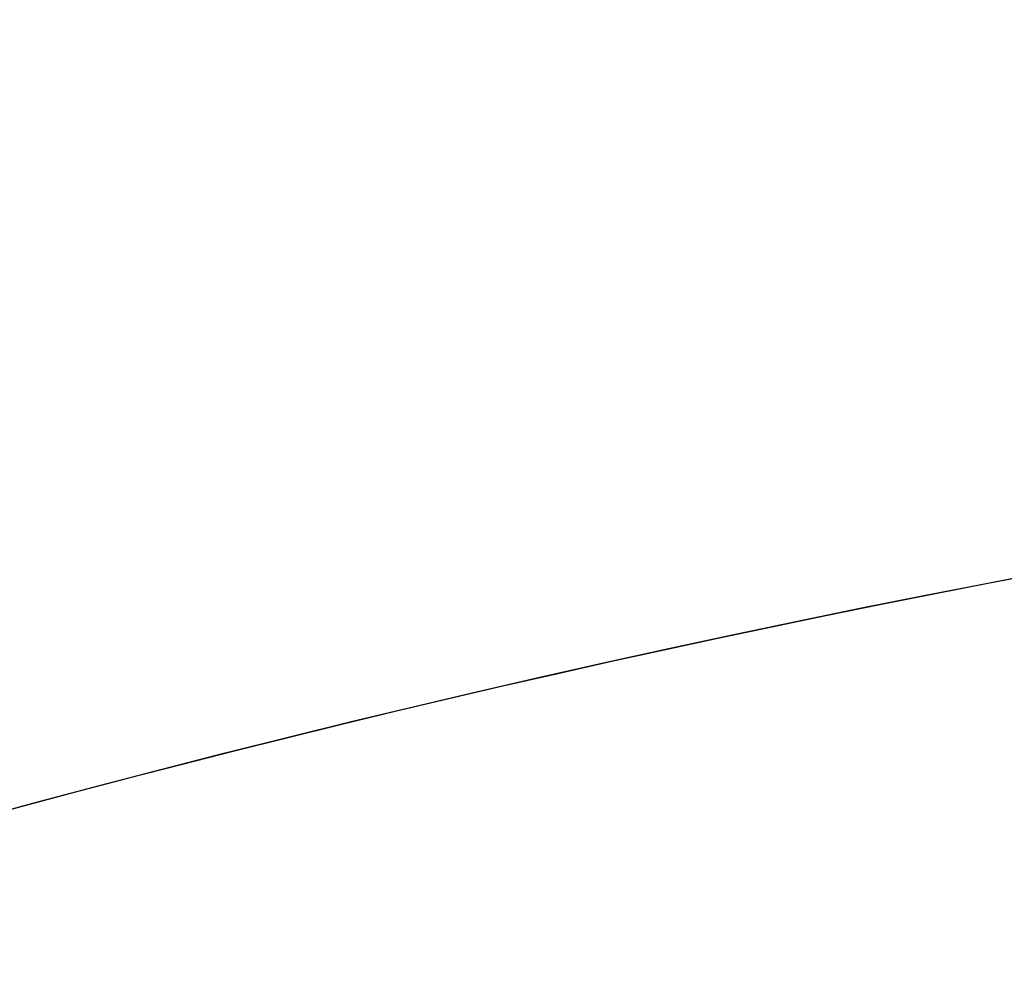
# Model space of a CAD drawing. Header units: millimetres. Extents: x 0 to 290, y -65 to 65.
# Tile 65 of 135: x 208.4941 to 208.5849, y -31.4981 to -31.4097. Entities that reach past the tile are written whole.
import ezdxf

# ---------------------------------------------------------------- set-up
doc = ezdxf.new("R2010")
doc.units = ezdxf.units.MM
doc.layers.add('Layer 01', color=7, linetype='Continuous', true_color=0x000000)

# ---------------------------------------------------------------- blocks, each defined once
blk = doc.blocks.new('Block 01')
at = {"layer": 'Layer 01'}
for centre, radius, start, end in [((223.5, -18.49999999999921, -66.50871664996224), 14.99142478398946, 90, 270), ((208.8199999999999, -32.68915134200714, -58.49999044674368), 1.250000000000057, 359.9999999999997, 180.000000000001)]:
    blk.add_arc(centre, radius, start, end, dxfattribs=at)
at = {"layer": 'Layer 01', "extrusion": (-1.199154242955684e-14, 1.950435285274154e-15, -1)}
blk.add_arc((-208.8200000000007, -32.68915134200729, 66.56041745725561), 1.249999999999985, 21.71800557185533, 162.766025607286, dxfattribs=at)
at = {"layer": 'Layer 01', "extrusion": (0, 0, -1)}
blk.add_arc((-208.8199999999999, -32.68915134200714, 62.53020395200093), 1.25, 21.71800557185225, 162.7660256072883, dxfattribs=at)

msp = doc.modelspace()

# ---------------------------------------------------------------- linework, layer by layer
at = {"layer": 'Layer 01', "extrusion": (-4.765512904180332e-15, 5.805383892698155e-16, -1)}
msp.add_arc((-208.8000000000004, -33.19999999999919, 90.89999044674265), 1.699999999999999, 337.4773264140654, 157.4773264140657, dxfattribs=at)

# ---------------------------------------------------------------- block references
at = {"layer": 'Layer 01'}
msp.add_blockref('Block 01', (0, 0), dxfattribs=at)

doc.saveas('drawing.dxf')
